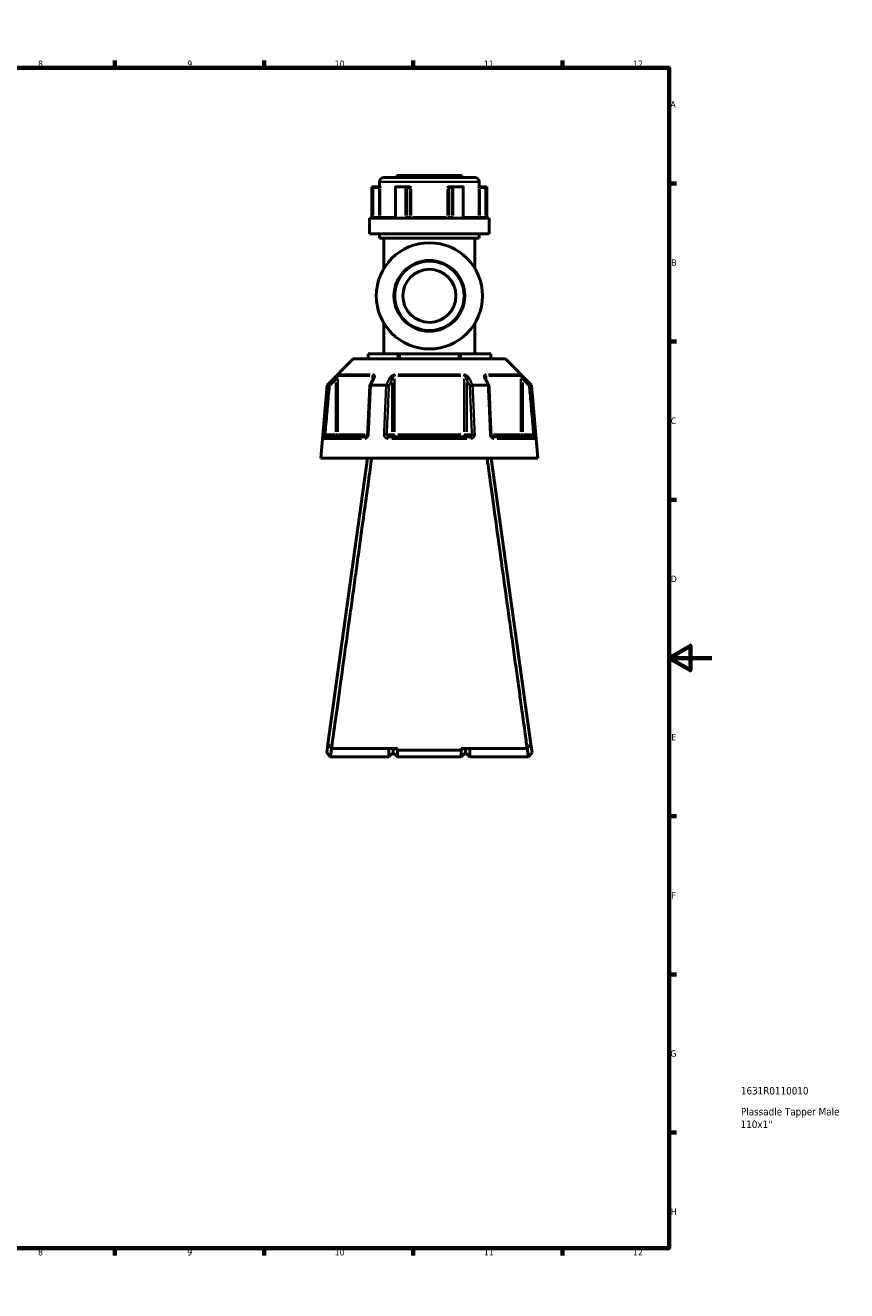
# Model space of a CAD drawing. Header units: millimetres. Extents: x 0 to 904, y 0 to 929.
# Tile 5 of 10: x 519 to 904, y 0 to 594. Entities that reach past the tile are written whole.
import ezdxf

# ---------------------------------------------------------------- set-up
doc = ezdxf.new("R2010")
doc.units = ezdxf.units.MM
for name, color, linetype, lineweight in [('Border (ANSI)', 7, 'Continuous', 70), ('Title (ISO)', 7, 'Continuous', 50), ('Visible (ANSI)', 7, 'Continuous', 50), ('Visible Narrow (ANSI)', 7, 'Continuous', 35)]:
    doc.layers.add(name, color=color, linetype=linetype, lineweight=lineweight)
doc.styles.add('Note Text (ANSI)', font='tahoma.ttf')
doc.styles.add('Note Text (ISO)', font='tahoma.ttf')

# ---------------------------------------------------------------- blocks, each defined once
blk = doc.blocks.new('Borders Default Border')
at = {"layer": 'Border (ANSI)'}
for p, q in [((70.08, 574), (70.08, 577.45)), ((140.17, 574), (140.17, 577.45)), ((210.25, 574), (210.25, 577.45)), ((280.33, 574), (280.33, 577.45)), ((350.42, 574), (350.42, 577.45)), ((490.58, 574), (490.58, 577.45)), ((560.67, 574), (560.67, 577.45)), ((630.75, 574), (630.75, 577.45)), ((700.83, 574), (700.83, 577.45)), ((770.92, 574), (770.92, 577.45)), ((20, 519.75), (16.55, 519.75)), ((821, 519.75), (824.45, 519.75)), ((20, 445.5), (16.55, 445.5)), ((821, 445.5), (824.45, 445.5)), ((20, 371.25), (16.55, 371.25)), ((821, 371.25), (824.45, 371.25)), ((20, 222.75), (16.55, 222.75)), ((821, 222.75), (824.45, 222.75)), ((20, 148.5), (16.55, 148.5)), ((821, 148.5), (824.45, 148.5)), ((20, 74.25), (16.55, 74.25)), ((821, 74.25), (824.45, 74.25)), ((70.08, 20), (70.08, 16.55)), ((140.17, 20), (140.17, 16.55)), ((210.25, 20), (210.25, 16.55)), ((280.33, 20), (280.33, 16.55)), ((350.42, 20), (350.42, 16.55)), ((490.58, 20), (490.58, 16.55)), ((560.67, 20), (560.67, 16.55)), ((630.75, 20), (630.75, 16.55)), ((700.83, 20), (700.83, 16.55)), ((770.92, 20), (770.92, 16.55))]:
    blk.add_line(p, q, dxfattribs=at)
at = {"layer": 'Border (ANSI)', "flags": 128}
for points in [[(420.5, 594), (420.5, 574), (414.73, 584), (426.27, 584), (420.5, 574)], [(20, 20), (20, 574), (821, 574), (821, 20), (20, 20)], [(0, 297), (20, 297), (10, 302.77), (10, 291.23), (20, 297)], [(841, 297), (821, 297), (831, 302.77), (831, 291.23), (821, 297)], [(420.5, 0), (420.5, 20), (414.73, 10), (426.27, 10), (420.5, 20)]]:
    blk.add_lwpolyline(points, dxfattribs=at)
at = {"layer": 'Border (ANSI)', "attachment_point": 7, "style": 'Note Text (ANSI)'}
for s, insert, char_height in [('1', (34.35, 574.4), 3.05), ('2', (104.2, 574.4), 3.05), ('3', (174.26, 574.34), 3.05), ('4', (244.23, 574.4), 3.05), ('5', (314.48, 574.34), 3.05), ('6', (384.49, 574.34), 3.05), ('7', (454.6, 574.4), 3.05), ('8', (524.63, 574.33), 3.05), ('9', (594.7, 574.34), 3.05), ('10', (663.96, 574.34), 3.048), ('11', (734.04, 574.4), 3.048), ('12', (804.13, 574.4), 3.048), ('A', (16.78, 555.35), 3.05), ('A', (821.63, 555.35), 3.05), ('B', (17.15, 481.1), 3.05), ('B', (821.99, 481.1), 3.05), ('C', (16.95, 406.8), 3.05), ('C', (821.8, 406.8), 3.05), ('D', (16.96, 332.6), 3.05), ('D', (821.81, 332.6), 3.05), ('E', (17.21, 258.35), 3.05), ('E', (822.05, 258.35), 3.05), ('F', (17.29, 184.1), 3.05), ('F', (822.14, 184.1), 3.05), ('G', (16.81, 109.79), 3.05), ('G', (821.66, 109.79), 3.05), ('H', (16.97, 35.6), 3.05), ('H', (821.81, 35.6), 3.05), ('1', (34.35, 16.55), 3.05), ('2', (104.2, 16.55), 3.05), ('3', (174.26, 16.49), 3.05), ('4', (244.23, 16.55), 3.05), ('5', (314.48, 16.49), 3.05), ('6', (384.49, 16.49), 3.05), ('7', (454.6, 16.55), 3.05), ('8', (524.63, 16.48), 3.05), ('9', (594.7, 16.49), 3.05), ('10', (663.96, 16.49), 3.048), ('11', (734.04, 16.55), 3.048), ('12', (804.13, 16.55), 3.048)]:
    blk.add_mtext(s, dxfattribs=dict(at, insert=insert, char_height=char_height))
blk = doc.blocks.new('Title Blocks ISO')
at = {"layer": 'Title (ISO)', "style": 'Note Text (ISO)'}
for tag, p in [('PART_NUMBER_001', (33.69, 72.11)), ('DESCRIPTION_001', (33.74, 62.29)), ('DESCRIPTION_002', (33.56, 56.39))]:
    blk.add_attdef(tag, p, '', height=3.5, dxfattribs=at)

msp = doc.modelspace()

# ---------------------------------------------------------------- linework, layer by layer
at = {"layer": 'Visible (ANSI)'}
for p, q in [((693.093, 523.553), (723.693, 523.553)), ((693.093, 523.553), (693.093, 522.553)), ((723.693, 523.553), (723.693, 522.553)), ((681.343, 518.203), (681.464, 518.203)), ((681.343, 518.203), (681.343, 503.503)), ((684.739, 518.203), (681.464, 518.203)), ((681.469, 518.201), (681.966, 517.703)), ((685.121, 518.203), (684.739, 518.203)), ((684.973, 520.553), (684.973, 518.203)), ((686.973, 522.553), (729.813, 522.553)), ((692.462, 517.953), (692.462, 504.003)), ((692.711, 518.203), (697.145, 518.203)), ((698.783, 518.203), (697.145, 518.203)), ((699.04, 518.203), (698.783, 518.203)), ((718.002, 518.203), (717.745, 518.203)), ((719.64, 518.203), (718.002, 518.203)), ((719.64, 518.203), (724.074, 518.203)), ((724.323, 504.003), (724.323, 517.953)), ((732.046, 518.203), (731.664, 518.203)), ((731.813, 520.553), (731.813, 518.203)), ((735.321, 518.203), (732.046, 518.203)), ((735.317, 518.201), (734.819, 517.703)), ((735.321, 518.203), (735.443, 518.203)), ((735.443, 518.203), (735.443, 503.503)), ((680.343, 503.503), (736.443, 503.503)), ((680.343, 503.503), (680.343, 496.153)), ((736.443, 503.503), (736.443, 496.153)), ((680.343, 496.153), (736.443, 496.153)), ((684.973, 496.153), (684.973, 494.153)), ((684.973, 494.153), (731.813, 494.153)), ((686.973, 494.153), (686.973, 479.769)), ((729.813, 494.153), (729.813, 479.769)), ((731.813, 496.153), (731.813, 494.153)), ((686.973, 454.232), (686.973, 439.848)), ((729.813, 454.232), (729.813, 439.848)), ((679.579, 439.848), (679.713, 439.848)), ((679.579, 439.848), (679.579, 437.398)), ((679.713, 439.848), (693.62, 439.848)), ((693.62, 439.848), (694.486, 439.848)), ((694.486, 439.848), (722.299, 439.848)), ((722.299, 439.848), (723.165, 439.848)), ((723.165, 439.848), (737.072, 439.848)), ((737.072, 439.848), (737.206, 439.848)), ((737.206, 437.398), (737.206, 439.848)), ((672.644, 437.398), (660.394, 425.148)), ((672.644, 437.398), (744.142, 437.398)), ((744.142, 437.398), (756.392, 425.148)), ((660.394, 425.148), (657.393, 390.848)), ((660.394, 425.148), (660.574, 425.148)), ((680.88, 425.148), (688.087, 425.148)), ((728.698, 425.148), (735.906, 425.148)), ((756.211, 425.148), (756.392, 425.148)), ((756.392, 425.148), (759.393, 390.848)), ((659.563, 400.848), (678.695, 400.848)), ((689.261, 400.848), (727.525, 400.848)), ((738.09, 400.848), (757.222, 400.848)), ((657.393, 390.848), (759.393, 390.848)), ((679.293, 390.848), (660.725, 256.571)), ((756.061, 256.571), (737.493, 390.848)), ((661.833, 264.773), (661.833, 264.582)), ((661.859, 264.773), (661.833, 264.773)), ((754.953, 264.773), (754.926, 264.773)), ((754.953, 264.582), (754.953, 264.773)), ((660.725, 256.571), (660.167, 252.535)), ((756.619, 252.535), (756.061, 256.571)), ((661.893, 250.553), (660.167, 252.534)), ((689.418, 250.553), (661.893, 250.553)), ((693.418, 254.549), (662.446, 254.549)), ((689.418, 250.553), (689.418, 254.549)), ((691.418, 252.553), (689.418, 250.553)), ((691.418, 254.549), (691.418, 252.553)), ((691.418, 252.553), (691.418, 254.549)), ((691.418, 252.553), (693.418, 250.553)), ((692.544, 254.549), (693.418, 253.714)), ((693.418, 254.549), (693.418, 253.714)), ((693.418, 253.714), (693.418, 250.553)), ((723.368, 253.714), (693.418, 253.714)), ((723.368, 250.553), (693.418, 250.553)), ((754.34, 254.549), (723.368, 254.549)), ((724.241, 254.549), (723.368, 253.714)), ((723.368, 253.714), (723.368, 254.549)), ((723.368, 250.553), (723.368, 253.714)), ((725.368, 252.553), (723.368, 250.553)), ((725.368, 252.553), (725.368, 254.549)), ((725.368, 254.549), (725.368, 252.553)), ((725.368, 252.553), (727.368, 250.553)), ((727.368, 254.549), (727.368, 250.553)), ((754.893, 250.553), (727.368, 250.553)), ((756.619, 252.534), (754.893, 250.553))]:
    msp.add_line(p, q, dxfattribs=at)
for radius in [24.937, 16.624, 12.468]:
    msp.add_circle((708.393, 467), radius, dxfattribs=at)
for centre, start, end in [((686.973, 520.553), 90, 180), ((729.813, 520.553), 0, 90)]:
    msp.add_arc(centre, 2, start, end, dxfattribs=at)
for centre, major_axis, ratio, start_param, end_param in [((692.962, 517.703), (-0.433, 0.433), 0.5773503, 5.8561584, 6.8067841), ((697.397, 517.703), (0.433, -0.433), 0.5773503, 1.0471976, 2.521422), ((719.389, 517.703), (-0.433, -0.433), 0.5773503, 3.7617633, 5.2359878), ((723.823, 517.703), (0.433, 0.433), 0.5773503, 5.7595865, 6.7102122), ((6639.475, -11118.434), (198.252, -16295.014), 0.5090017, 3.9187165, 3.9189842), ((-5144.008, -10964.106), (196.526, 16077.194), 0.5090436, 5.5058211, 5.5060925)]:
    msp.add_ellipse(centre, major_axis=major_axis, ratio=ratio, start_param=start_param, end_param=end_param, dxfattribs=at)
for points in [[(681.464, 518.203), (681.466, 518.203), (681.467, 518.202), (681.469, 518.201)], [(692.672, 518.201), (692.685, 518.202), (692.698, 518.203), (692.711, 518.203)], [(697.145, 518.203), (697.16, 518.203), (697.175, 518.202), (697.189, 518.201)], [(719.596, 518.201), (719.611, 518.202), (719.625, 518.203), (719.64, 518.203)], [(724.074, 518.203), (724.087, 518.203), (724.1, 518.202), (724.113, 518.201)], [(735.317, 518.201), (735.318, 518.202), (735.32, 518.203), (735.321, 518.203)], [(660.574, 425.148), (660.575, 425.148), (660.576, 425.148), (660.576, 425.147)], [(680.859, 425.147), (680.866, 425.148), (680.873, 425.148), (680.88, 425.148)], [(688.087, 425.148), (688.095, 425.148), (688.103, 425.148), (688.111, 425.147)], [(728.675, 425.147), (728.683, 425.148), (728.69, 425.148), (728.698, 425.148)], [(735.906, 425.148), (735.913, 425.148), (735.92, 425.148), (735.927, 425.147)], [(756.209, 425.147), (756.21, 425.148), (756.21, 425.148), (756.211, 425.148)]]:
    msp.add_open_spline(points, degree=3, dxfattribs=at)
for points, knots in [([(685.121, 518.203), (685.131, 518.203), (685.141, 518.186), (685.165, 518.116), (685.178, 518.056), (685.204, 517.91), (685.218, 517.81), (685.233, 517.704), (685.233, 517.704), (685.233, 517.703)], [0.232327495, 0.232327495, 0.232327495, 0.232327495, 0.253574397, 0.253574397, 0.282657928, 0.282657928, 0.324005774, 0.324005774, 0.324302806, 0.324302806, 0.324302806, 0.324302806]), ([(699.04, 518.203), (699.119, 518.203), (699.197, 518.186), (699.374, 518.116), (699.463, 518.056), (699.64, 517.91), (699.734, 517.81), (699.83, 517.704), (699.831, 517.704), (699.832, 517.703)], [0.232327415, 0.232327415, 0.232327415, 0.232327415, 0.25357431, 0.25357431, 0.28265783, 0.28265783, 0.324005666, 0.324005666, 0.324302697, 0.324302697, 0.324302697, 0.324302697]), ([(716.954, 517.703), (716.954, 517.704), (716.955, 517.704), (717.052, 517.81), (717.145, 517.91), (717.322, 518.056), (717.411, 518.116), (717.589, 518.186), (717.667, 518.203), (717.745, 518.203)], [-0.000316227, -0.000316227, -0.000316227, -0.000316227, 0, 0, 0.044019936, 0.044019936, 0.074982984, 0.074982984, 0.097602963, 0.097602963, 0.097602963, 0.097602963]), ([(731.552, 517.703), (731.552, 517.704), (731.552, 517.704), (731.568, 517.81), (731.582, 517.91), (731.608, 518.056), (731.62, 518.116), (731.644, 518.186), (731.654, 518.203), (731.664, 518.203)], [-0.000316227, -0.000316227, -0.000316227, -0.000316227, 0, 0, 0.044019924, 0.044019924, 0.074982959, 0.074982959, 0.097602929, 0.097602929, 0.097602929, 0.097602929]), ([(692.154, 503.503), (692.172, 503.503), (692.192, 503.506), (692.238, 503.525), (692.264, 503.54), (692.319, 503.589), (692.345, 503.62), (692.391, 503.693), (692.411, 503.734), (692.441, 503.822), (692.452, 503.869), (692.461, 503.946), (692.462, 503.975), (692.462, 504.003)], [0.15550734, 0.15550734, 0.15550734, 0.15550734, 0.18703339, 0.18703339, 0.21855943, 0.21855943, 0.24754159, 0.24754159, 0.27351092, 0.27351092, 0.29870161, 0.29870161, 0.31313757, 0.31313757, 0.31313757, 0.31313757]), ([(724.323, 504.003), (724.323, 503.954), (724.328, 503.905), (724.347, 503.811), (724.362, 503.767), (724.397, 503.687), (724.419, 503.651), (724.465, 503.591), (724.489, 503.567), (724.539, 503.529), (724.564, 503.517), (724.602, 503.505), (724.617, 503.503), (724.631, 503.503)], [0.63121767, 0.63121767, 0.63121767, 0.63121767, 0.65617603, 0.65617603, 0.68120928, 0.68120928, 0.70660327, 0.70660327, 0.73320671, 0.73320671, 0.76378088, 0.76378088, 0.78884788, 0.78884788, 0.78884788, 0.78884788]), ([(682.146, 428.583), (682.146, 428.568), (682.145, 428.548), (682.138, 428.498), (682.133, 428.468), (682.118, 428.402), (682.107, 428.365), (682.081, 428.286), (682.066, 428.244), (682.029, 428.156), (682.008, 428.11), (681.984, 428.062)], [0.20265986, 0.20265986, 0.20265986, 0.20265986, 0.23121109, 0.23121109, 0.25976233, 0.25976233, 0.28831356, 0.28831356, 0.3168648, 0.3168648, 0.34541603, 0.34541603, 0.34541603, 0.34541603]), ([(734.801, 428.062), (734.777, 428.11), (734.756, 428.156), (734.72, 428.244), (734.704, 428.286), (734.678, 428.365), (734.668, 428.402), (734.652, 428.468), (734.647, 428.498), (734.641, 428.548), (734.64, 428.568), (734.64, 428.583)], [0, 0, 0, 0, 0.02855139, 0.02855139, 0.05710278, 0.05710278, 0.08565416, 0.08565416, 0.11420555, 0.11420555, 0.14275694, 0.14275694, 0.14275694, 0.14275694]), ([(661.537, 424.698), (661.536, 424.699), (661.534, 424.7), (661.414, 424.756), (661.296, 424.811), (661.076, 424.914), (660.974, 424.962), (660.797, 425.044), (660.724, 425.079), (660.619, 425.128), (660.587, 425.143), (660.576, 425.147)], [-0.15371258, -0.15371258, -0.15371258, -0.15371258, -0.15323729, -0.15323729, -0.11409168, -0.11409168, -0.07545593, -0.07545593, -0.03695789, -0.03695789, 0, 0, 0, 0]), ([(680.423, 424.924), (680.356, 423.389), (680.288, 421.853), (680.153, 418.782), (680.086, 417.247), (679.951, 414.176), (679.884, 412.64), (679.749, 409.569), (679.682, 408.034), (679.547, 404.963), (679.479, 403.427), (679.412, 401.892)], [0.585191, 0.585191, 0.585191, 0.585191, 1.0476138, 1.0476138, 1.5100365, 1.5100365, 1.9724593, 1.9724593, 2.4348821, 2.4348821, 2.8973048, 2.8973048, 2.8973048, 2.8973048]), ([(680.859, 425.147), (680.758, 425.143), (680.671, 425.128), (680.53, 425.079), (680.479, 425.044), (680.433, 424.979), (680.424, 424.952), (680.423, 424.924)], [-0.153595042, -0.153595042, -0.153595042, -0.153595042, -0.116550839, -0.116550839, -0.077962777, -0.077962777, -0.055255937, -0.055255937, -0.055255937, -0.055255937]), ([(689.382, 424.698), (689.381, 424.699), (689.38, 424.7), (689.32, 424.756), (689.241, 424.811), (689.053, 424.914), (688.945, 424.962), (688.711, 425.044), (688.587, 425.079), (688.341, 425.128), (688.222, 425.143), (688.111, 425.147)], [-0.15371258, -0.15371258, -0.15371258, -0.15371258, -0.15323743, -0.15323743, -0.11409174, -0.11409174, -0.0754562, -0.0754562, -0.03695796, -0.03695796, 0, 0, 0, 0]), ([(728.675, 425.147), (728.563, 425.143), (728.444, 425.128), (728.199, 425.079), (728.074, 425.044), (727.84, 424.962), (727.733, 424.914), (727.545, 424.811), (727.466, 424.756), (727.405, 424.7), (727.404, 424.699), (727.404, 424.698)], [-0.15359506, -0.15359506, -0.15359506, -0.15359506, -0.11655085, -0.11655085, -0.07796276, -0.07796276, -0.03923705, -0.03923705, 0, 0, 0.00047625, 0.00047625, 0.00047625, 0.00047625]), ([(736.362, 424.924), (736.361, 424.952), (736.352, 424.979), (736.307, 425.044), (736.256, 425.079), (736.115, 425.128), (736.028, 425.143), (735.927, 425.147)], [-0.098110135, -0.098110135, -0.098110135, -0.098110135, -0.075456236, -0.075456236, -0.036957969, -0.036957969, 0, 0, 0, 0]), ([(737.373, 401.892), (737.306, 403.427), (737.239, 404.963), (737.104, 408.034), (737.036, 409.569), (736.902, 412.64), (736.834, 414.176), (736.699, 417.247), (736.632, 418.782), (736.497, 421.853), (736.43, 423.389), (736.362, 424.924)], [1.2046153, 1.2046153, 1.2046153, 1.2046153, 1.6670381, 1.6670381, 2.1294609, 2.1294609, 2.5918836, 2.5918836, 3.0543064, 3.0543064, 3.5167292, 3.5167292, 3.5167292, 3.5167292]), ([(755.248, 424.698), (755.25, 424.699), (755.251, 424.7), (755.371, 424.756), (755.489, 424.811), (755.71, 424.914), (755.812, 424.962), (755.988, 425.044), (756.062, 425.079), (756.167, 425.128), (756.199, 425.143), (756.209, 425.147)], [-0.0004764, -0.0004764, -0.0004764, -0.0004764, 0, 0, 0.03923697, 0.03923697, 0.07796289, 0.07796289, 0.11655078, 0.11655078, 0.15359492, 0.15359492, 0.15359492, 0.15359492]), ([(679.412, 401.892), (679.408, 401.793), (679.393, 401.693), (679.344, 401.501), (679.31, 401.41), (679.228, 401.246), (679.181, 401.172), (679.079, 401.048), (679.026, 400.997), (678.919, 400.916), (678.866, 400.889), (678.772, 400.854), (678.731, 400.848), (678.695, 400.848)], [0, 0, 0, 0, 0.05067005, 0.05067005, 0.10084685, 0.10084685, 0.1507669, 0.1507669, 0.20138762, 0.20138762, 0.25586434, 0.25586434, 0.31481094, 0.31481094, 0.31481094, 0.31481094]), ([(738.09, 400.848), (738.052, 400.848), (738.008, 400.855), (737.901, 400.897), (737.838, 400.933), (737.718, 401.036), (737.662, 401.096), (737.562, 401.238), (737.518, 401.318), (737.445, 401.492), (737.417, 401.586), (737.385, 401.752), (737.377, 401.822), (737.373, 401.892)], [0, 0, 0, 0, 0.06296271, 0.06296271, 0.12592542, 0.12592542, 0.17893056, 0.17893056, 0.22915943, 0.22915943, 0.27910739, 0.27910739, 0.31481354, 0.31481354, 0.31481354, 0.31481354]), ([(662.446, 254.549), (662.62, 255.801), (662.932, 258.052), (663.913, 265.119), (664.649, 270.423), (666.363, 282.786), (667.324, 289.726), (669.271, 303.782), (670.238, 310.772), (671.219, 317.86), (671.709, 321.404), (672.202, 324.972), (673.184, 332.075), (673.673, 335.609), (674.634, 342.563), (675.106, 345.983), (676.024, 352.629), (676.469, 355.856), (677.621, 364.205), (678.293, 369.073), (679.531, 378.049), (680.084, 382.065), (680.839, 387.543), (681.096, 389.41), (681.295, 390.848)], [0.1836005, 0.1836005, 0.1836005, 0.1836005, 0.4777172, 0.4777172, 0.842243, 0.842243, 1.1864566, 1.1864566, 1.4892735, 1.4892735, 1.4892735, 1.640682, 1.640682, 1.7920905, 1.7920905, 1.9434989, 1.9434989, 2.0949074, 2.0949074, 2.3523018, 2.3523018, 2.630053, 2.630053, 2.8252515, 2.8252515, 2.8252515, 2.8252515]), ([(735.491, 390.848), (735.823, 388.439), (736.322, 384.818), (737.67, 375.035), (738.552, 368.64), (740.494, 354.565), (741.542, 346.975), (743.593, 332.132), (744.586, 324.948), (745.567, 317.86), (746.057, 314.316), (746.544, 310.796), (747.5, 303.884), (747.97, 300.493), (748.881, 293.915), (749.322, 290.728), (750.167, 284.633), (750.57, 281.725), (751.594, 274.335), (752.171, 270.18), (753.192, 262.819), (753.62, 259.732), (754.106, 256.232), (754.244, 255.239), (754.34, 254.549)], [-2.8252515, -2.8252515, -2.8252515, -2.8252515, -2.4982224, -2.4982224, -2.1356112, -2.1356112, -1.7920905, -1.7920905, -1.4892735, -1.4892735, -1.4892735, -1.337865, -1.337865, -1.1864566, -1.1864566, -1.0350481, -1.0350481, -0.8836396, -0.8836396, -0.6262452, -0.6262452, -0.3458146, -0.3458146, -0.1836005, -0.1836005, -0.1836005, -0.1836005]), ([(662.446, 254.549), (662.159, 254.886), (661.872, 255.222), (661.298, 255.896), (661.012, 256.233), (660.725, 256.571)], [-0.26552249, -0.26552249, -0.26552249, -0.26552249, -0.13277778, -0.13277778, 0, 0, 0, 0]), ([(756.061, 256.571), (755.774, 256.233), (755.487, 255.896), (754.913, 255.222), (754.626, 254.886), (754.34, 254.549)], [-0.2655222, -0.2655222, -0.2655222, -0.2655222, -0.13274399, -0.13274399, 0, 0, 0, 0]), ([(661.893, 250.554), (661.893, 250.554), (661.919, 250.738), (662.04, 251.586), (662.155, 252.397), (662.352, 253.794), (662.404, 254.161), (662.458, 254.549)], [-3.14159265, -3.14159265, -3.14159265, -3.14159265, -2.78400758, -2.78400758, -2.30100872, -2.30100872, -2.14456905, -2.14456905, -2.14456905, -2.14456905]), ([(754.327, 254.549), (754.381, 254.161), (754.433, 253.794), (754.63, 252.397), (754.746, 251.586), (754.866, 250.738), (754.892, 250.554), (754.893, 250.554)], [2.14456905, 2.14456905, 2.14456905, 2.14456905, 2.30100872, 2.30100872, 2.78400758, 2.78400758, 3.14159265, 3.14159265, 3.14159265, 3.14159265])]:
    msp.add_open_spline(points, degree=3, knots=knots, dxfattribs=at)
at = {"layer": 'Visible Narrow (ANSI)'}
for p, q in [((681.469, 517.491), (681.469, 504.713)), ((681.966, 504.688), (681.966, 517.018)), ((682.105, 517.703), (684.6, 517.703)), ((684.739, 518.201), (684.739, 517.742)), ((684.739, 517.018), (684.739, 504.688)), ((684.775, 517.703), (685.227, 517.703)), ((685.233, 504.688), (685.233, 517.018)), ((731.524, 520.553), (685.261, 520.553)), ((692.672, 504.713), (692.672, 517.491)), ((697.189, 517.491), (697.189, 504.713)), ((697.83, 504.688), (697.83, 517.018)), ((697.899, 517.703), (699.147, 517.703)), ((699.216, 517.018), (699.216, 504.688)), ((699.235, 517.703), (699.798, 517.703)), ((699.832, 504.688), (699.832, 517.018)), ((716.954, 517.018), (716.954, 504.688)), ((716.987, 517.703), (717.551, 517.703)), ((717.569, 504.688), (717.569, 517.018)), ((717.639, 517.703), (718.886, 517.703)), ((718.956, 517.018), (718.956, 504.688)), ((719.596, 504.713), (719.596, 517.491)), ((724.113, 517.491), (724.113, 504.713)), ((731.552, 517.018), (731.552, 504.688)), ((731.558, 517.703), (732.011, 517.703)), ((732.046, 517.742), (732.046, 518.201)), ((732.046, 504.688), (732.046, 517.018)), ((732.185, 517.703), (734.68, 517.703)), ((734.819, 517.018), (734.819, 504.688)), ((735.317, 504.713), (735.317, 517.491)), ((681.93, 504.003), (681.474, 504.003)), ((684.6, 504.003), (682.105, 504.003)), ((684.739, 503.964), (684.739, 503.505)), ((685.227, 504.003), (684.775, 504.003)), ((685.364, 504.003), (691.894, 504.003)), ((692.653, 504.003), (692.463, 504.003)), ((697.81, 504.003), (697.224, 504.003)), ((699.147, 504.003), (697.899, 504.003)), ((699.798, 504.003), (699.235, 504.003)), ((700.653, 504.003), (716.132, 504.003)), ((717.551, 504.003), (716.987, 504.003)), ((718.886, 504.003), (717.639, 504.003)), ((719.562, 504.003), (718.975, 504.003)), ((724.322, 504.003), (724.132, 504.003)), ((724.892, 504.003), (731.421, 504.003)), ((732.011, 504.003), (731.558, 504.003)), ((732.046, 503.505), (732.046, 503.964)), ((734.68, 504.003), (732.185, 504.003)), ((735.312, 504.003), (734.856, 504.003)), ((679.713, 437.52), (679.713, 439.725)), ((693.62, 439.725), (693.62, 437.52)), ((694.486, 437.52), (694.486, 439.725)), ((722.299, 439.725), (722.299, 437.52)), ((723.165, 437.52), (723.165, 439.725)), ((737.072, 439.725), (737.072, 437.52)), ((663.766, 428.315), (664.411, 427.667)), ((665.455, 403.225), (665.455, 428.006)), ((680.461, 429.383), (665.716, 429.383)), ((666.005, 430.09), (680.65, 430.09)), ((681.76, 429.295), (681.76, 427.704)), ((692.087, 403.225), (692.087, 428.006)), ((723.137, 429.383), (693.648, 429.383)), ((693.748, 430.09), (723.038, 430.09)), ((724.698, 428.006), (724.698, 403.225)), ((735.025, 427.704), (735.025, 429.295)), ((736.135, 430.09), (750.781, 430.09)), ((751.069, 429.383), (736.324, 429.383)), ((751.331, 428.006), (751.331, 403.225)), ((752.374, 427.667), (753.02, 428.315)), ((664.464, 426.325), (664.464, 403.136)), ((690.845, 426.325), (690.845, 403.136)), ((725.94, 403.136), (725.94, 426.325)), ((752.321, 403.136), (752.321, 426.325)), ((659.457, 401.854), (658.547, 401.934)), ((676.52, 399.935), (658.863, 399.935)), ((664.217, 401.848), (659.777, 401.848)), ((664.464, 401.77), (664.464, 400.851)), ((665.442, 401.848), (664.536, 401.848)), ((665.69, 401.848), (678.298, 401.848)), ((690.722, 401.848), (688.502, 401.848)), ((726.05, 399.935), (690.736, 399.935)), ((692.02, 401.848), (690.883, 401.848)), ((693.648, 401.848), (723.137, 401.848)), ((725.902, 401.848), (724.765, 401.848)), ((728.284, 401.848), (726.064, 401.848)), ((738.487, 401.848), (751.096, 401.848)), ((757.922, 399.935), (740.265, 399.935)), ((752.25, 401.848), (751.343, 401.848)), ((752.321, 400.851), (752.321, 401.77)), ((757.008, 401.848), (752.568, 401.848)), ((758.239, 401.934), (757.329, 401.854))]:
    msp.add_line(p, q, dxfattribs=at)
msp.add_circle((708.393, 467), 16.125, dxfattribs=at)
for centre, major_axis, ratio, start_param, end_param in [((698.783, 517.703), (0, 0.5), 0.8660254, 4.7909288, 6.2046455), ((718.002, 517.703), (0, 0.5), 0.8660254, 0.0785398, 1.4922565), ((684.739, 504.003), (0, -0.5), 0.9888629, 0.0785398, 1.4922565), ((699.649, 504.003), (0, -0.5), 0.8660254, 4.7909288, 6.2046455), ((699.649, 504.003), (0, -0.5), 0.3655414, 0.0785398, 1.4922565), ((717.136, 504.003), (0, -0.5), 0.3655414, 4.7909288, 6.2046455), ((717.136, 504.003), (0, -0.5), 0.8660254, 0.0785398, 1.4922565), ((732.046, 504.003), (0, -0.5), 0.9888629, 4.7909288, 6.2046455), ((666.445, 429.383), (0, -1), 0.9904959, 3.9662607, 4.6731191), ((682.374, 429.383), (0, 1), 0.6143631, 0.8246681, 1.5315264), ((682.878, 427.613), (-0.894, 0.449), 0.6136988, 5.5048942, 6.2422226), ((689.979, 427.613), (-0.894, 0.449), 0.6136988, 3.9026286, 5.2571626), ((692.463, 429.383), (0, -1), 0.3761328, 3.9662607, 4.6731191), ((724.322, 429.383), (0, 1), 0.3761328, 4.7516589, 5.4585172), ((726.806, 427.613), (-0.894, -0.449), 0.6136988, 4.1676154, 5.5221494), ((733.908, 427.613), (0.894, 0.449), 0.6136988, 0.0409627, 0.7782911), ((734.411, 429.383), (0, -1), 0.6143631, 1.6100662, 2.3169246), ((750.34, 429.383), (0, 1), 0.9904959, 4.7516589, 5.4585172), ((659.563, 399.848), (0, 1), 0.992287, 0.0741765, 1.4093534), ((664.464, 401.848), (0, -1), 0.9904959, 0.0785398, 1.4922565), ((678.695, 399.848), (0, 1), 0.6034974, 0.0741765, 1.4093534), ((680.411, 401.848), (-0.999, 0.044), 0.0757423, 5.369153, 6.2350783), ((687.512, 401.848), (0.999, -0.044), 0.0757423, 0.5996329, 1.9382948), ((689.261, 399.848), (0, 1), 0.3887896, 0.0741765, 1.4093534), ((691.711, 401.848), (0, -1), 0.8660254, 4.7909288, 6.2046455), ((691.711, 401.848), (0, -1), 0.3761328, 0.0785398, 1.4922565), ((725.074, 401.848), (0, -1), 0.3761328, 4.7909288, 6.2046455), ((725.074, 401.848), (0, -1), 0.8660254, 0.0785398, 1.4922565), ((727.525, 399.848), (0, 1), 0.3887896, 4.8738319, 6.2090088), ((729.273, 401.848), (0.999, 0.044), 0.0757423, 1.2032978, 2.5419597), ((736.374, 401.848), (0.999, 0.044), 0.0757423, 0.048107, 0.9140323), ((738.09, 399.848), (0, 1), 0.6034974, 4.8738319, 6.2090088), ((752.321, 401.848), (0, -1), 0.9904959, 4.7909288, 6.2046455), ((757.222, 399.848), (0, 1), 0.992287, 4.8738319, 6.2090088)]:
    msp.add_ellipse(centre, major_axis=major_axis, ratio=ratio, start_param=start_param, end_param=end_param, dxfattribs=at)
for points, knots in [([(681.469, 504.003), (681.469, 503.938), (681.469, 503.874), (681.473, 503.709), (681.476, 503.611), (681.482, 503.514), (681.482, 503.509), (681.482, 503.503)], [0.631217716, 0.631217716, 0.631217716, 0.631217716, 0.650599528, 0.650599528, 0.681610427, 0.681610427, 0.683597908, 0.683597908, 0.683597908, 0.683597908]), ([(682.082, 503.503), (682.076, 503.503), (682.07, 503.505), (682.041, 503.521), (682.022, 503.556), (681.995, 503.651), (681.985, 503.703), (681.974, 503.807), (681.97, 503.856), (681.967, 503.938), (681.966, 503.971), (681.966, 504.003)], [-0.788848, -0.788848, -0.788848, -0.788848, -0.77433301, -0.77433301, -0.7219246, -0.7219246, -0.68161043, -0.68161043, -0.65059953, -0.65059953, -0.63121772, -0.63121772, -0.63121772, -0.63121772]), ([(692.56, 503.503), (692.592, 503.569), (692.618, 503.64), (692.66, 503.808), (692.672, 503.905), (692.672, 504.003)], [0.26075738, 0.26075738, 0.26075738, 0.26075738, 0.283829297, 0.283829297, 0.313137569, 0.313137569, 0.313137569, 0.313137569]), ([(697.189, 504.003), (697.189, 503.938), (697.195, 503.874), (697.225, 503.709), (697.259, 503.611), (697.308, 503.514), (697.311, 503.509), (697.314, 503.503)], [1.262435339, 1.262435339, 1.262435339, 1.262435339, 1.281821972, 1.281821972, 1.312840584, 1.312840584, 1.314815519, 1.314815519, 1.314815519, 1.314815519]), ([(698.321, 503.503), (698.297, 503.503), (698.273, 503.505), (698.164, 503.521), (698.082, 503.556), (697.964, 503.651), (697.921, 503.703), (697.865, 503.807), (697.848, 503.856), (697.833, 503.938), (697.83, 503.971), (697.83, 504.003)], [-1.42006557, -1.42006557, -1.42006557, -1.42006557, -1.40558624, -1.40558624, -1.35316478, -1.35316478, -1.31284058, -1.31284058, -1.28182197, -1.28182197, -1.26243534, -1.26243534, -1.26243534, -1.26243534]), ([(718.956, 504.003), (718.956, 503.954), (718.949, 503.905), (718.913, 503.784), (718.874, 503.714), (718.754, 503.585), (718.663, 503.534), (718.532, 503.506), (718.499, 503.503), (718.465, 503.503)], [-0.63121767, -0.63121767, -0.63121767, -0.63121767, -0.6019094, -0.6019094, -0.55501616, -0.55501616, -0.49405496, -0.49405496, -0.47358743, -0.47358743, -0.47358743, -0.47358743]), ([(719.471, 503.503), (719.507, 503.569), (719.535, 503.64), (719.582, 503.808), (719.596, 503.905), (719.596, 504.003)], [0.578837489, 0.578837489, 0.578837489, 0.578837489, 0.601909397, 0.601909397, 0.631217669, 0.631217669, 0.631217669, 0.631217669]), ([(724.113, 504.003), (724.113, 503.938), (724.119, 503.874), (724.146, 503.709), (724.175, 503.611), (724.219, 503.514), (724.222, 503.509), (724.225, 503.503)], [0.631217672, 0.631217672, 0.631217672, 0.631217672, 0.650606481, 0.650606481, 0.681628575, 0.681628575, 0.683597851, 0.683597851, 0.683597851, 0.683597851]), ([(734.819, 504.003), (734.819, 503.971), (734.818, 503.938), (734.815, 503.856), (734.812, 503.807), (734.8, 503.703), (734.791, 503.651), (734.764, 503.556), (734.744, 503.52), (734.716, 503.505), (734.709, 503.503), (734.703, 503.503)], [0, 0, 0, 0, 0.01938879, 0.01938879, 0.05041085, 0.05041085, 0.09073953, 0.09073953, 0.14316681, 0.14316681, 0.15763021, 0.15763021, 0.15763021, 0.15763021]), ([(735.303, 503.503), (735.303, 503.509), (735.304, 503.514), (735.309, 503.611), (735.313, 503.709), (735.316, 503.874), (735.317, 503.938), (735.317, 504.003)], [-0.052380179, -0.052380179, -0.052380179, -0.052380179, -0.050410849, -0.050410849, -0.019388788, -0.019388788, 0, 0, 0, 0]), ([(663.76, 428.321), (663.499, 428.061), (663.238, 427.801), (662.977, 427.541), (662.176, 426.744), (661.375, 425.946), (660.574, 425.148)], [-0.97913562, -0.97913562, -0.97913562, -0.97913562, -0.86870447, -0.86870447, -0.86870447, -0.52954924, -0.52954924, -0.52954924, -0.52954924]), ([(665.745, 430.09), (665.713, 430.09), (665.639, 430.047), (665.308, 429.797), (664.952, 429.473), (664.318, 428.871), (664.037, 428.597), (663.76, 428.321)], [-0.34541645, -0.34541645, -0.34541645, -0.34541645, -0.27620858, -0.27620858, -0.11734182, -0.11734182, 0, 0, 0, 0]), ([(664.464, 427.613), (664.603, 427.889), (664.743, 428.164), (665.06, 428.766), (665.238, 429.09), (665.402, 429.339), (665.439, 429.383), (665.455, 429.383)], [0, 0, 0, 0, 0.11734182, 0.11734182, 0.27620858, 0.27620858, 0.34541645, 0.34541645, 0.34541645, 0.34541645]), ([(680.88, 425.148), (681.279, 425.946), (681.679, 426.743), (682.078, 427.541), (682.208, 427.801), (682.339, 428.061), (682.469, 428.321)], [-1.97914638, -1.97914638, -1.97914638, -1.97914638, -1.64002566, -1.64002566, -1.64002566, -1.52956, -1.52956, -1.52956, -1.52956]), ([(681.76, 429.383), (681.794, 429.383), (681.826, 429.377), (681.904, 429.347), (681.947, 429.314), (682.031, 429.211), (682.067, 429.131), (682.117, 428.954), (682.132, 428.858), (682.144, 428.7), (682.146, 428.642), (682.146, 428.583)], [0, 0, 0, 0, 0.02585168, 0.02585168, 0.06721438, 0.06721438, 0.12288915, 0.12288915, 0.17445287, 0.17445287, 0.20265986, 0.20265986, 0.20265986, 0.20265986]), ([(682.469, 428.321), (682.58, 428.542), (682.659, 428.761), (682.734, 429.144), (682.742, 429.31), (682.701, 429.565), (682.67, 429.661), (682.567, 429.838), (682.492, 429.918), (682.32, 430.021), (682.234, 430.054), (682.075, 430.084), (682.009, 430.09), (681.94, 430.09)], [-0.34541603, -0.34541603, -0.34541603, -0.34541603, -0.25141662, -0.25141662, -0.17445287, -0.17445287, -0.12288915, -0.12288915, -0.06721438, -0.06721438, -0.02585168, -0.02585168, 0, 0, 0, 0]), ([(689.684, 428.321), (689.553, 428.061), (689.422, 427.801), (689.292, 427.541), (688.89, 426.744), (688.489, 425.946), (688.087, 425.148)], [-2.9717419, -2.9717419, -2.9717419, -2.9717419, -2.86130766, -2.86130766, -2.86130766, -2.52215552, -2.52215552, -2.52215552, -2.52215552]), ([(692.197, 430.09), (691.995, 430.09), (691.781, 430.053), (691.049, 429.818), (690.595, 429.484), (690.013, 428.871), (689.823, 428.597), (689.684, 428.321)], [-0.34541684, -0.34541684, -0.34541684, -0.34541684, -0.28109054, -0.28109054, -0.11734182, -0.11734182, 0, 0, 0, 0]), ([(690.845, 427.613), (690.914, 427.889), (691.009, 428.164), (691.297, 428.777), (691.522, 429.111), (691.882, 429.345), (691.988, 429.383), (692.087, 429.383)], [0, 0, 0, 0, 0.11734182, 0.11734182, 0.28109054, 0.28109054, 0.34541684, 0.34541684, 0.34541684, 0.34541684]), ([(727.101, 428.321), (726.99, 428.542), (726.845, 428.762), (726.522, 429.145), (726.354, 429.311), (726.035, 429.565), (725.896, 429.661), (725.588, 429.838), (725.417, 429.918), (725.106, 430.021), (724.971, 430.054), (724.752, 430.084), (724.669, 430.09), (724.588, 430.09)], [-0.345416, -0.345416, -0.345416, -0.345416, -0.25131567, -0.25131567, -0.17440412, -0.17440412, -0.12292214, -0.12292214, -0.06721438, -0.06721438, -0.02585168, -0.02585168, 0, 0, 0, 0]), ([(724.698, 429.383), (724.738, 429.383), (724.779, 429.377), (724.886, 429.347), (724.953, 429.314), (725.106, 429.211), (725.191, 429.131), (725.343, 428.954), (725.411, 428.858), (725.569, 428.604), (725.652, 428.437), (725.813, 428.055), (725.885, 427.835), (725.94, 427.613)], [0, 0, 0, 0, 0.02585168, 0.02585168, 0.06721438, 0.06721438, 0.12292214, 0.12292214, 0.17440412, 0.17440412, 0.25131567, 0.25131567, 0.345416, 0.345416, 0.345416, 0.345416]), ([(728.698, 425.148), (728.297, 425.946), (727.895, 426.744), (727.494, 427.541), (727.363, 427.801), (727.232, 428.061), (727.101, 428.321)], [-1.97914638, -1.97914638, -1.97914638, -1.97914638, -1.63999425, -1.63999425, -1.63999425, -1.52956, -1.52956, -1.52956, -1.52956]), ([(734.845, 430.09), (734.678, 430.09), (734.532, 430.055), (734.113, 429.825), (734.024, 429.487), (734.088, 428.871), (734.178, 428.597), (734.317, 428.321)], [-0.34541683, -0.34541683, -0.34541683, -0.34541683, -0.28278882, -0.28278882, -0.11734182, -0.11734182, 0, 0, 0, 0]), ([(734.317, 428.321), (734.447, 428.061), (734.577, 427.801), (734.707, 427.542), (735.106, 426.744), (735.506, 425.946), (735.906, 425.148)], [-3.24885411, -3.24885411, -3.24885411, -3.24885411, -3.13846006, -3.13846006, -3.13846006, -2.79926773, -2.79926773, -2.79926773, -2.79926773]), ([(734.64, 428.584), (734.64, 428.88), (734.689, 429.143), (734.871, 429.347), (734.943, 429.383), (735.025, 429.383)], [0.14275694, 0.14275694, 0.14275694, 0.14275694, 0.28278882, 0.28278882, 0.34541683, 0.34541683, 0.34541683, 0.34541683]), ([(753.025, 428.321), (752.802, 428.543), (752.576, 428.764), (752.177, 429.147), (752.002, 429.313), (751.726, 429.566), (751.62, 429.661), (751.415, 429.838), (751.318, 429.918), (751.179, 430.021), (751.129, 430.054), (751.07, 430.084), (751.053, 430.09), (751.041, 430.09)], [-0.34541583, -0.34541583, -0.34541583, -0.34541583, -0.25081718, -0.25081718, -0.17415567, -0.17415567, -0.12305037, -0.12305037, -0.06721438, -0.06721438, -0.02585168, -0.02585168, 0, 0, 0, 0]), ([(751.331, 429.383), (751.337, 429.383), (751.345, 429.377), (751.375, 429.347), (751.399, 429.314), (751.468, 429.211), (751.517, 429.13), (751.619, 428.953), (751.672, 428.858), (751.81, 428.606), (751.897, 428.44), (752.097, 428.057), (752.209, 427.836), (752.321, 427.613)], [0, 0, 0, 0, 0.02585168, 0.02585168, 0.06721438, 0.06721438, 0.12305037, 0.12305037, 0.17415567, 0.17415567, 0.25081718, 0.25081718, 0.34541583, 0.34541583, 0.34541583, 0.34541583]), ([(756.211, 425.148), (755.41, 425.946), (754.609, 426.744), (753.807, 427.542), (753.547, 427.801), (753.286, 428.061), (753.025, 428.321)], [-1.97914638, -1.97914638, -1.97914638, -1.97914638, -1.63991954, -1.63991954, -1.63991954, -1.52956, -1.52956, -1.52956, -1.52956]), ([(660.576, 425.147), (660.483, 424.086), (660.39, 423.025), (660.038, 419.02), (659.78, 416.076), (659.521, 413.131), (659.221, 409.719), (658.922, 406.306), (658.594, 402.574), (658.566, 402.255), (658.538, 401.935)], [-3.5347812, -3.5347812, -3.5347812, -3.5347812, -3.215225, -3.215225, -2.3285299, -2.3285299, -2.3285299, -1.3008619, -1.3008619, -1.2046153, -1.2046153, -1.2046153, -1.2046153]), ([(659.531, 401.848), (659.559, 402.168), (659.587, 402.487), (659.914, 406.219), (660.214, 409.632), (660.514, 413.044), (660.772, 415.988), (661.031, 418.933), (661.372, 422.817), (661.454, 423.758), (661.537, 424.698)], [1.2046153, 1.2046153, 1.2046153, 1.2046153, 1.3008619, 1.3008619, 2.3285299, 2.3285299, 2.3285299, 3.215225, 3.215225, 3.4984336, 3.4984336, 3.4984336, 3.4984336]), ([(661.537, 424.698), (662.252, 425.41), (662.967, 426.122), (663.682, 426.834), (663.942, 427.094), (664.203, 427.354), (664.464, 427.613)], [0.56601548, 0.56601548, 0.56601548, 0.56601548, 0.86870447, 0.86870447, 0.86870447, 0.97913562, 0.97913562, 0.97913562, 0.97913562]), ([(679.842, 401.935), (679.856, 402.255), (679.87, 402.574), (680.034, 406.306), (680.183, 409.719), (680.333, 413.131), (680.461, 416.076), (680.59, 419.02), (680.766, 423.025), (680.812, 424.086), (680.859, 425.147)], [-2.8973048, -2.8973048, -2.8973048, -2.8973048, -2.8010583, -2.8010583, -1.7733903, -1.7733903, -1.7733903, -0.8866951, -0.8866951, -0.5671389, -0.5671389, -0.5671389, -0.5671389]), ([(688.111, 425.147), (688.064, 424.086), (688.017, 423.025), (687.841, 419.02), (687.711, 416.076), (687.581, 413.131), (687.431, 409.719), (687.281, 406.306), (687.116, 402.574), (687.102, 402.255), (687.088, 401.935)], [-3.5347812, -3.5347812, -3.5347812, -3.5347812, -3.215225, -3.215225, -2.3285299, -2.3285299, -2.3285299, -1.3008619, -1.3008619, -1.2046153, -1.2046153, -1.2046153, -1.2046153]), ([(688.378, 401.848), (688.392, 402.168), (688.406, 402.487), (688.57, 406.219), (688.72, 409.632), (688.87, 413.044), (688.999, 415.988), (689.128, 418.933), (689.299, 422.817), (689.34, 423.758), (689.382, 424.698)], [1.2046153, 1.2046153, 1.2046153, 1.2046153, 1.3008619, 1.3008619, 2.3285299, 2.3285299, 2.3285299, 3.215225, 3.215225, 3.4984336, 3.4984336, 3.4984336, 3.4984336]), ([(689.382, 424.698), (689.739, 425.41), (690.096, 426.122), (690.454, 426.834), (690.584, 427.094), (690.715, 427.354), (690.845, 427.613)], [2.55862177, 2.55862177, 2.55862177, 2.55862177, 2.86130766, 2.86130766, 2.86130766, 2.9717419, 2.9717419, 2.9717419, 2.9717419]), ([(725.94, 427.613), (726.071, 427.354), (726.201, 427.094), (726.331, 426.834), (726.689, 426.122), (727.046, 425.41), (727.404, 424.698)], [1.52956, 1.52956, 1.52956, 1.52956, 1.63999425, 1.63999425, 1.63999425, 1.94268014, 1.94268014, 1.94268014, 1.94268014]), ([(727.404, 424.698), (727.445, 423.758), (727.486, 422.817), (727.657, 418.933), (727.786, 415.988), (727.915, 413.044), (728.065, 409.632), (728.215, 406.219), (728.379, 402.487), (728.393, 402.168), (728.407, 401.848)], [0.6034865, 0.6034865, 0.6034865, 0.6034865, 0.8866951, 0.8866951, 1.7733903, 1.7733903, 1.7733903, 2.8010583, 2.8010583, 2.8973048, 2.8973048, 2.8973048, 2.8973048]), ([(729.697, 401.935), (729.683, 402.255), (729.669, 402.574), (729.505, 406.306), (729.354, 409.719), (729.204, 413.131), (729.074, 416.076), (728.945, 419.02), (728.768, 423.025), (728.722, 424.086), (728.675, 425.147)], [-2.8973048, -2.8973048, -2.8973048, -2.8973048, -2.8010583, -2.8010583, -1.7733903, -1.7733903, -1.7733903, -0.8866951, -0.8866951, -0.5671389, -0.5671389, -0.5671389, -0.5671389]), ([(735.927, 425.147), (735.973, 424.086), (736.02, 423.025), (736.195, 419.02), (736.324, 416.076), (736.453, 413.131), (736.602, 409.719), (736.752, 406.306), (736.915, 402.574), (736.929, 402.255), (736.943, 401.935)], [-3.5347812, -3.5347812, -3.5347812, -3.5347812, -3.215225, -3.215225, -2.3285299, -2.3285299, -2.3285299, -1.3008619, -1.3008619, -1.2046153, -1.2046153, -1.2046153, -1.2046153]), ([(752.321, 427.613), (752.582, 427.354), (752.843, 427.094), (753.103, 426.835), (753.818, 426.123), (754.533, 425.41), (755.248, 424.698)], [1.52956, 1.52956, 1.52956, 1.52956, 1.63991954, 1.63991954, 1.63991954, 1.94268014, 1.94268014, 1.94268014, 1.94268014]), ([(755.248, 424.698), (755.331, 423.758), (755.413, 422.817), (755.755, 418.933), (756.013, 415.988), (756.272, 413.044), (756.571, 409.632), (756.871, 406.219), (757.199, 402.487), (757.227, 402.168), (757.255, 401.848)], [0.6034865, 0.6034865, 0.6034865, 0.6034865, 0.8866951, 0.8866951, 1.7733902, 1.7733902, 1.7733902, 2.8010583, 2.8010583, 2.8973048, 2.8973048, 2.8973048, 2.8973048]), ([(758.247, 401.935), (758.219, 402.255), (758.191, 402.574), (757.864, 406.306), (757.564, 409.719), (757.264, 413.131), (757.006, 416.076), (756.747, 419.02), (756.395, 423.025), (756.302, 424.086), (756.209, 425.147)], [-2.8973048, -2.8973048, -2.8973048, -2.8973048, -2.8010583, -2.8010583, -1.7733902, -1.7733902, -1.7733902, -0.8866951, -0.8866951, -0.5671389, -0.5671389, -0.5671389, -0.5671389]), ([(658.538, 401.935), (658.497, 401.464), (658.469, 400.994), (658.465, 400.365), (658.478, 400.159), (658.524, 399.972), (658.547, 399.935), (658.575, 399.935)], [-0.31481287, -0.31481287, -0.31481287, -0.31481287, -0.1729885, -0.1729885, -0.06653404, -0.06653404, 0, 0, 0, 0]), ([(659.563, 400.848), (659.536, 400.848), (659.513, 400.866), (659.469, 400.96), (659.457, 401.063), (659.462, 401.377), (659.489, 401.612), (659.531, 401.848)], [0, 0, 0, 0, 0.06653404, 0.06653404, 0.1729885, 0.1729885, 0.31481287, 0.31481287, 0.31481287, 0.31481287]), ([(678.094, 399.935), (678.442, 399.935), (678.8, 400.075), (679.289, 400.495), (679.455, 400.706), (679.676, 401.131), (679.748, 401.332), (679.82, 401.67), (679.837, 401.803), (679.842, 401.935)], [-0.31481094, -0.31481094, -0.31481094, -0.31481094, -0.18655676, -0.18655676, -0.10364264, -0.10364264, -0.03986256, -0.03986256, 0, 0, 0, 0]), ([(687.088, 401.935), (687.075, 401.646), (687.122, 401.357), (687.341, 400.788), (687.535, 400.519), (687.97, 400.167), (688.19, 400.055), (688.569, 399.955), (688.721, 399.935), (688.873, 399.935)], [-0.31481397, -0.31481397, -0.31481397, -0.31481397, -0.2278058, -0.2278058, -0.12655878, -0.12655878, -0.04867645, -0.04867645, 0, 0, 0, 0]), ([(689.261, 400.848), (689.181, 400.848), (689.102, 400.858), (688.907, 400.908), (688.795, 400.964), (688.578, 401.14), (688.484, 401.274), (688.383, 401.559), (688.366, 401.704), (688.378, 401.848)], [0, 0, 0, 0, 0.04867645, 0.04867645, 0.12655878, 0.12655878, 0.2278058, 0.2278058, 0.31481397, 0.31481397, 0.31481397, 0.31481397]), ([(728.407, 401.848), (728.413, 401.782), (728.412, 401.716), (728.395, 401.547), (728.368, 401.446), (728.271, 401.234), (728.191, 401.128), (727.937, 400.918), (727.735, 400.848), (727.525, 400.848)], [0, 0, 0, 0, 0.03982627, 0.03982627, 0.1035483, 0.1035483, 0.18638694, 0.18638694, 0.31481104, 0.31481104, 0.31481104, 0.31481104]), ([(727.912, 399.935), (728.314, 399.935), (728.709, 400.075), (729.218, 400.496), (729.382, 400.707), (729.588, 401.132), (729.649, 401.333), (729.697, 401.671), (729.703, 401.803), (729.697, 401.935)], [-0.31481104, -0.31481104, -0.31481104, -0.31481104, -0.18638694, -0.18638694, -0.1035483, -0.1035483, -0.03982627, -0.03982627, 0, 0, 0, 0]), ([(736.943, 401.935), (736.948, 401.829), (736.959, 401.723), (737.052, 401.205), (737.237, 400.814), (737.699, 400.291), (737.942, 400.12), (738.361, 399.965), (738.527, 399.935), (738.691, 399.935)], [-0.31481354, -0.31481354, -0.31481354, -0.31481354, -0.28284699, -0.28284699, -0.15713721, -0.15713721, -0.06043739, -0.06043739, 0, 0, 0, 0]), ([(757.255, 401.848), (757.266, 401.782), (757.277, 401.717), (757.301, 401.549), (757.312, 401.449), (757.328, 401.237), (757.329, 401.132), (757.312, 400.942), (757.287, 400.874), (757.24, 400.85), (757.231, 400.848), (757.222, 400.848)], [0, 0, 0, 0, 0.03957477, 0.03957477, 0.1028944, 0.1028944, 0.18520991, 0.18520991, 0.29222008, 0.29222008, 0.31481112, 0.31481112, 0.31481112, 0.31481112]), ([(758.21, 399.935), (758.22, 399.935), (758.229, 399.939), (758.277, 399.987), (758.303, 400.123), (758.321, 400.503), (758.32, 400.714), (758.304, 401.137), (758.293, 401.337), (758.269, 401.672), (758.259, 401.804), (758.247, 401.935)], [-0.31481112, -0.31481112, -0.31481112, -0.31481112, -0.29222008, -0.29222008, -0.18520991, -0.18520991, -0.1028944, -0.1028944, -0.03957477, -0.03957477, 0, 0, 0, 0])]:
    msp.add_open_spline(points, degree=3, knots=knots, dxfattribs=at)

# ---------------------------------------------------------------- block references
msp.add_blockref('Borders Default Border', (0, 0))
msp.add_blockref('Title Blocks ISO', (821, 20)).add_auto_attribs({'PART_NUMBER_001': '1631R0110010', 'DESCRIPTION_001': 'Plassadle Tapper Male', 'DESCRIPTION_002': "110x1''"})

doc.saveas('drawing.dxf')
